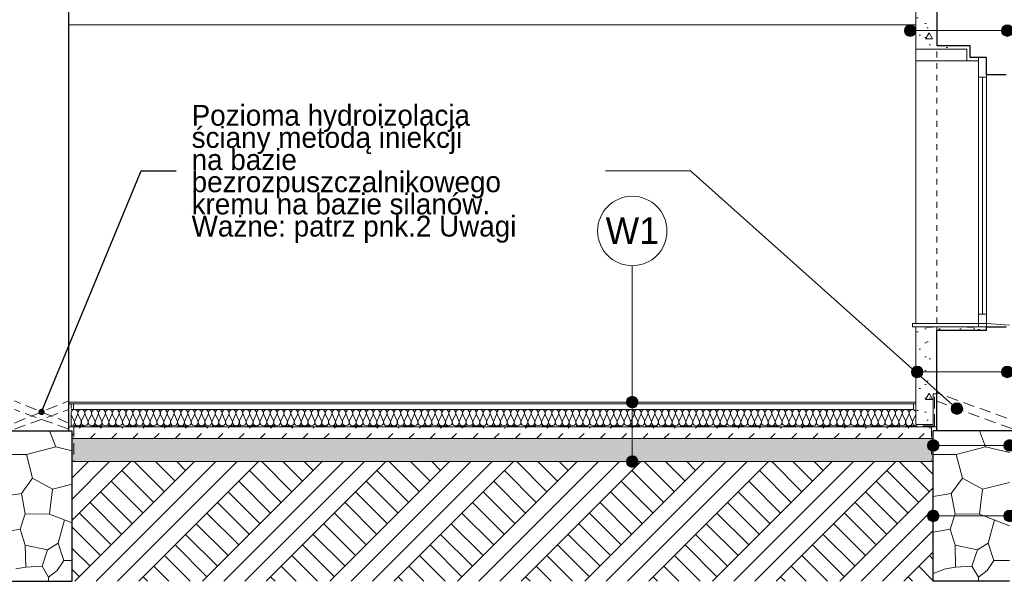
# Model space of a CAD drawing. Extents: x -396299 to -11759, y -15022 to 18278.
# Tile 94 of 205: x -186938 to -178419, y -5002 to -146. Entities that reach past the tile are written whole.
import ezdxf

# ---------------------------------------------------------------- set-up
doc = ezdxf.new("R2010")
doc.units = 0
doc.header["$MEASUREMENT"] = 0
doc.linetypes.add('Hidden Line', pattern=[100, 50, -50])
doc.linetypes.add('Krawędzie ukryte', pattern=[150, 100, -50])
doc.layers.add('Arch ocieplenie', color=7, linetype='Continuous')
doc.layers.add('Arch opisy', color=7, linetype='Continuous')
for name, color, linetype, lineweight in [('Arch ocieplenie_Nr_Pióra__21', 7, 'Continuous', 13), ('Arch opisy_Nr_Pióra__1', 7, 'Continuous', 25), ('Arch opisy_Nr_Pióra__21', 7, 'Continuous', 13), ('Arch stropy_Nr_Pióra__21', 7, 'Continuous', 13), ('Arch stropy_Nr_Pióra__6', 7, 'Continuous', 13), ('INWENT. OKNA_Nr_Pióra__21', 7, 'Continuous', 13), ('INWENT.ŚCIANY_Nr_Pióra__1', 7, 'Continuous', 25), ('INWENT.ŚCIANY_Nr_Pióra__21', 7, 'Continuous', 13)]:
    doc.layers.add(name, color=color, linetype=linetype, lineweight=lineweight)
for name, color, linetype, lineweight, true_color in [('Arch ocieplenie_Nr_Pióra__9', 7, 'Continuous', 13, 0x3dad99), ('Arch opisy_Nr_Pióra__3', 7, 'Continuous', 20, 0xff6600), ('Arch wyburzenia_Nr_Pióra__2', 7, 'Continuous', 13, 0x7f7f7f), ('arch wypelnienia_Nr_Pióra__2', 7, 'Continuous', 13, 0x7f7f7f), ('INWENT STROPY_Nr_Pióra__2', 7, 'Continuous', 13, 0x7f7f7f), ('INWENT.ŚCIANY_Nr_Pióra__2', 7, 'Continuous', 13, 0x7f7f7f)]:
    doc.layers.add(name, color=color, linetype=linetype, lineweight=lineweight, true_color=true_color)
doc.styles.add('GENERATED_STYLE_3', font='txt')
doc.dimstyles.new('GENERATED_STYLE__11', dxfattribs={"dimtxt": 0.18, "dimasz": 109.44, "dimexe": 0.18, "dimexo": 0.0625, "dimgap": 0.09, "dimtad": 0, "dimtih": 1, "dimtoh": 1, "dimdec": 4, "dimzin": 0, "dimdsep": 46, "dimcen": 0.09, "dimadec": 0, "dimazin": 0, "dimtfac": 1, "dimtdec": 4, "dimtmove": 0, "dimatfit": 3, "dimldrblk": 'ARROWHEAD_11', "dimfxl": 0, "dimtolj": 1, "dimtzin": 0, "dimarcsym": 0})
pattern_1 = [(0, (0, 0), (0, 623.5383), [60, -300]), (0, (180, 311.8), (0, 623.5383), [60, -300]), (60, (0, 0), (-540, 311.7692), [60, -300]), (60, (360, 0), (-540, 311.7692), [60, -300]), (120, (60, 0), (540, 311.7692), [60, -300]), (120, (420, 0), (540, 311.7692), [60, -300]), (0, (0, 60), (0, 120.000005), [0, -120, 0, -180.00001]), (45, (60, 60), (-84.85282, 84.85282), [0, -90, 0, -150.000006])]

# ---------------------------------------------------------------- blocks, each defined once
blk = doc.blocks.new('Ściana_44', base_point=(-178573.6, -2831.8))
at = {"layer": 'Arch ocieplenie_Nr_Pióra__21', "linetype": 'Continuous'}
h = blk.add_hatch(dxfattribs=at)
h.set_pattern_fill('Structural_Concrete', color=256, style=0, pattern_type=2)
h.set_pattern_definition(pattern_1)
h.paths.add_polyline_path([(-178573.6, -2801.8), (-179003.6, -2801.8), (-179003.6, -2831.8), (-178573.6, -2831.8)], flags=0)
for p, q in [((-178573.6, -2801.8), (-179003.6, -2801.8)), ((-179003.6, -2801.8), (-179003.6, -2831.8)), ((-178573.6, -2831.8), (-178573.6, -2801.8)), ((-179003.6, -2831.8), (-178573.6, -2831.8))]:
    blk.add_line(p, q, dxfattribs=at)
blk = doc.blocks.new('Ściana_45', base_point=(-179183.6, -2801.8))
at = {"layer": 'Arch ocieplenie_Nr_Pióra__21', "linetype": 'Continuous'}
h = blk.add_hatch(dxfattribs=at)
h.set_pattern_fill('Structural_Concrete', color=256, style=0, pattern_type=2)
h.set_pattern_definition(pattern_1)
h.paths.add_polyline_path([(-179183.6, -2801.8), (-179183.6, -3380.3), (-179003.6, -3380.3), (-179003.6, -2801.8)], flags=0)
for p, q in [((-179183.6, -2801.8), (-179183.6, -3380.3)), ((-179003.6, -2801.8), (-179183.6, -2801.8)), ((-179003.6, -3380.3), (-179003.6, -2801.8)), ((-179033.6, -3380.3), (-179003.6, -3380.3))]:
    blk.add_line(p, q, dxfattribs=at)
blk = doc.blocks.new('Ściana_46', base_point=(-179183.6, -3380.3))
at = {"layer": 'Arch ocieplenie_Nr_Pióra__21', "linetype": 'Continuous'}
h = blk.add_hatch(dxfattribs=at)
h.set_pattern_fill('Structural_Concrete', color=256, style=0, pattern_type=2)
h.set_pattern_definition(pattern_1)
h.paths.add_polyline_path([(-179183.6, -3380.3), (-179183.6, -3646.8), (-179033.6, -3646.8), (-179033.6, -3380.3)], flags=0)
for p, q in [((-179183.6, -3380.3), (-179183.6, -3646.8)), ((-179033.6, -3646.8), (-179033.6, -3380.3)), ((-179183.6, -3646.8), (-179033.6, -3646.8))]:
    blk.add_line(p, q, dxfattribs=at)
blk = doc.blocks.new('Ściana_50', base_point=(-179183.6, 343.2))
at = {"layer": 'Arch ocieplenie_Nr_Pióra__21', "linetype": 'Continuous'}
h = blk.add_hatch(dxfattribs=at)
h.set_pattern_fill('Structural_Concrete', color=256, style=0, pattern_type=2)
h.set_pattern_definition(pattern_1)
h.paths.add_polyline_path([(-179183.6, 303.2), (-179183.6, -401.8), (-179003.6, -371.8), (-179003.6, 303.2)], flags=0)
for p, q in [((-179183.6, 303.2), (-179183.6, -401.8)), ((-179003.6, -371.8), (-179003.6, 303.2))]:
    blk.add_line(p, q, dxfattribs=at)
blk = doc.blocks.new('Ściana_51', base_point=(-178643.6, -471.8))
at = {"layer": 'Arch ocieplenie_Nr_Pióra__21', "linetype": 'Continuous'}
h = blk.add_hatch(dxfattribs=at)
h.set_pattern_fill('Structural_Concrete', color=256, style=0, pattern_type=2)
h.set_pattern_definition(pattern_1)
h.paths.add_polyline_path([(-178643.6, -471.8), (-178713.6, -471.8), (-178743.6, -501.8), (-178643.6, -501.8)], flags=0)
for p, q in [((-178743.6, -501.8), (-178643.6, -501.8)), ((-178643.6, -471.8), (-178713.6, -471.8)), ((-178643.6, -501.8), (-178643.6, -471.8))]:
    blk.add_line(p, q, dxfattribs=at)
blk = doc.blocks.new('Ściana_52', base_point=(-178713.6, -471.8))
at = {"layer": 'Arch ocieplenie_Nr_Pióra__21', "linetype": 'Continuous'}
h = blk.add_hatch(dxfattribs=at)
h.set_pattern_fill('Structural_Concrete', color=256, style=0, pattern_type=2)
h.set_pattern_definition(pattern_1)
h.paths.add_polyline_path([(-178713.6, -471.8), (-178713.6, -371.8), (-178743.6, -401.8), (-178743.6, -501.8)], flags=0)
for p, q in [((-178743.6, -401.8), (-178743.6, -501.8)), ((-178713.6, -471.8), (-178713.6, -371.8))]:
    blk.add_line(p, q, dxfattribs=at)
blk = doc.blocks.new('Ściana_53', base_point=(-178713.6, -371.8))
at = {"layer": 'Arch ocieplenie_Nr_Pióra__21', "linetype": 'Continuous'}
h = blk.add_hatch(dxfattribs=at)
h.set_pattern_fill('Structural_Concrete', color=256, style=0, pattern_type=2)
h.set_pattern_definition(pattern_1)
h.paths.add_polyline_path([(-178713.6, -371.8), (-179003.6, -371.8), (-179183.6, -401.8), (-178743.6, -401.8)], flags=0)
for p, q in [((-179183.6, -401.8), (-178743.6, -401.8)), ((-178713.6, -371.8), (-179003.6, -371.8))]:
    blk.add_line(p, q, dxfattribs=at)
blk = doc.blocks.new('Izolacja cieplna 14_155', base_point=(-179183.6, -3656.8))
at = {"layer": 'Arch ocieplenie_Nr_Pióra__9', "linetype": 'Continuous'}
for p, q in [((-186466.4, -3615.1), (-186491.1, -3558.5)), ((-186436.7, -3558.5), (-186461.4, -3615.1)), ((-186406.9, -3615.1), (-186431.7, -3558.5)), ((-186377.2, -3558.5), (-186402, -3615.1)), ((-186347.5, -3615.1), (-186372.2, -3558.5)), ((-186317.8, -3558.5), (-186342.5, -3615.1)), ((-186288.1, -3615.1), (-186312.8, -3558.5)), ((-186258.4, -3558.5), (-186283.1, -3615.1)), ((-186228.6, -3615.1), (-186253.4, -3558.5)), ((-186198.9, -3558.5), (-186223.7, -3615.1)), ((-186169.2, -3615.1), (-186193.9, -3558.5)), ((-186139.5, -3558.5), (-186164.2, -3615.1)), ((-186109.8, -3615.1), (-186134.5, -3558.5)), ((-186080.1, -3558.5), (-186104.8, -3615.1)), ((-186050.4, -3615.1), (-186075.1, -3558.5)), ((-186020.6, -3558.5), (-186045.4, -3615.1)), ((-185990.9, -3615.1), (-186015.6, -3558.5)), ((-185961.2, -3558.5), (-185985.9, -3615.1)), ((-185931.5, -3615.1), (-185956.2, -3558.5)), ((-185901.8, -3558.5), (-185926.5, -3615.1)), ((-185872.1, -3615.1), (-185896.8, -3558.5)), ((-185842.3, -3558.5), (-185867.1, -3615.1)), ((-185812.6, -3615.1), (-185837.4, -3558.5)), ((-185782.9, -3558.5), (-185807.6, -3615.1)), ((-185753.2, -3615.1), (-185777.9, -3558.5)), ((-185723.5, -3558.5), (-185748.2, -3615.1)), ((-185693.8, -3615.1), (-185718.5, -3558.5)), ((-185664.1, -3558.5), (-185688.8, -3615.1)), ((-185634.3, -3615.1), (-185659.1, -3558.5)), ((-185604.6, -3558.5), (-185629.3, -3615.1)), ((-185574.9, -3615.1), (-185599.6, -3558.5)), ((-185545.2, -3558.5), (-185569.9, -3615.1)), ((-185515.5, -3615.1), (-185540.2, -3558.5)), ((-185485.8, -3558.5), (-185510.5, -3615.1)), ((-185456, -3615.1), (-185480.8, -3558.5)), ((-185426.3, -3558.5), (-185451.1, -3615.1)), ((-185396.6, -3615.1), (-185421.3, -3558.5)), ((-185366.9, -3558.5), (-185391.6, -3615.1)), ((-185337.2, -3615.1), (-185361.9, -3558.5)), ((-185307.5, -3558.5), (-185332.2, -3615.1)), ((-185277.8, -3615.1), (-185302.5, -3558.5)), ((-185248, -3558.5), (-185272.8, -3615.1)), ((-185218.3, -3615.1), (-185243, -3558.5)), ((-185188.6, -3558.5), (-185213.3, -3615.1)), ((-185158.9, -3615.1), (-185183.6, -3558.5)), ((-185129.2, -3558.5), (-185153.9, -3615.1)), ((-185099.5, -3615.1), (-185124.2, -3558.5)), ((-185069.7, -3558.5), (-185094.5, -3615.1)), ((-185040, -3615.1), (-185064.8, -3558.5)), ((-185010.3, -3558.5), (-185035, -3615.1)), ((-184980.6, -3615.1), (-185005.3, -3558.5)), ((-184950.9, -3558.5), (-184975.6, -3615.1)), ((-184921.2, -3615.1), (-184945.9, -3558.5)), ((-184891.5, -3558.5), (-184916.2, -3615.1)), ((-184861.7, -3615.1), (-184886.5, -3558.5)), ((-184832, -3558.5), (-184856.7, -3615.1)), ((-184802.3, -3615.1), (-184827, -3558.5)), ((-184772.6, -3558.5), (-184797.3, -3615.1)), ((-184742.9, -3615.1), (-184767.6, -3558.5)), ((-184713.2, -3558.5), (-184737.9, -3615.1)), ((-184683.4, -3615.1), (-184708.2, -3558.5)), ((-184653.7, -3558.5), (-184678.5, -3615.1)), ((-184624, -3615.1), (-184648.7, -3558.5)), ((-184594.3, -3558.5), (-184619, -3615.1)), ((-184564.6, -3615.1), (-184589.3, -3558.5)), ((-184534.9, -3558.5), (-184559.6, -3615.1)), ((-184505.2, -3615.1), (-184529.9, -3558.5)), ((-184475.4, -3558.5), (-184500.2, -3615.1)), ((-184445.7, -3615.1), (-184470.4, -3558.5)), ((-184416, -3558.5), (-184440.7, -3615.1)), ((-184386.3, -3615.1), (-184411, -3558.5)), ((-184356.6, -3558.5), (-184381.3, -3615.1)), ((-184326.9, -3615.1), (-184351.6, -3558.5)), ((-184297.1, -3558.5), (-184321.9, -3615.1)), ((-184267.4, -3615.1), (-184292.2, -3558.5)), ((-184237.7, -3558.5), (-184262.4, -3615.1)), ((-184208, -3615.1), (-184232.7, -3558.5)), ((-184178.3, -3558.5), (-184203, -3615.1)), ((-184148.6, -3615.1), (-184173.3, -3558.5)), ((-184118.9, -3558.5), (-184143.6, -3615.1)), ((-184089.1, -3615.1), (-184113.9, -3558.5)), ((-184059.4, -3558.5), (-184084.1, -3615.1)), ((-184029.7, -3615.1), (-184054.4, -3558.5)), ((-184000, -3558.5), (-184024.7, -3615.1)), ((-183970.3, -3615.1), (-183995, -3558.5)), ((-183940.6, -3558.5), (-183965.3, -3615.1)), ((-183910.8, -3615.1), (-183935.6, -3558.5)), ((-183881.1, -3558.5), (-183905.9, -3615.1)), ((-183851.4, -3615.1), (-183876.1, -3558.5)), ((-183821.7, -3558.5), (-183846.4, -3615.1)), ((-183792, -3615.1), (-183816.7, -3558.5)), ((-183762.3, -3558.5), (-183787, -3615.1)), ((-183732.6, -3615.1), (-183757.3, -3558.5)), ((-183702.8, -3558.5), (-183727.6, -3615.1)), ((-183673.1, -3615.1), (-183697.8, -3558.5)), ((-183643.4, -3558.5), (-183668.1, -3615.1)), ((-183613.7, -3615.1), (-183638.4, -3558.5)), ((-183584, -3558.5), (-183608.7, -3615.1)), ((-183554.3, -3615.1), (-183579, -3558.5)), ((-183524.5, -3558.5), (-183549.3, -3615.1)), ((-183494.8, -3615.1), (-183519.6, -3558.5)), ((-183465.1, -3558.5), (-183489.8, -3615.1)), ((-183435.4, -3615.1), (-183460.1, -3558.5)), ((-183405.7, -3558.5), (-183430.4, -3615.1)), ((-183376, -3615.1), (-183400.7, -3558.5)), ((-183346.3, -3558.5), (-183371, -3615.1)), ((-183316.5, -3615.1), (-183341.3, -3558.5)), ((-183286.8, -3558.5), (-183311.5, -3615.1)), ((-183257.1, -3615.1), (-183281.8, -3558.5)), ((-183227.4, -3558.5), (-183252.1, -3615.1)), ((-183197.7, -3615.1), (-183222.4, -3558.5)), ((-183168, -3558.5), (-183192.7, -3615.1)), ((-183138.2, -3615.1), (-183163, -3558.5)), ((-183108.5, -3558.5), (-183133.3, -3615.1)), ((-183078.8, -3615.1), (-183103.5, -3558.5)), ((-183049.1, -3558.5), (-183073.8, -3615.1)), ((-183019.4, -3615.1), (-183044.1, -3558.5)), ((-182989.7, -3558.5), (-183014.4, -3615.1)), ((-182960, -3615.1), (-182984.7, -3558.5)), ((-182930.2, -3558.5), (-182955, -3615.1)), ((-182900.5, -3615.1), (-182925.2, -3558.5)), ((-182870.8, -3558.5), (-182895.5, -3615.1)), ((-182841.1, -3615.1), (-182865.8, -3558.5)), ((-182811.4, -3558.5), (-182836.1, -3615.1)), ((-182781.7, -3615.1), (-182806.4, -3558.5)), ((-182751.9, -3558.5), (-182776.7, -3615.1)), ((-182722.2, -3615.1), (-182746.9, -3558.5)), ((-182692.5, -3558.5), (-182717.2, -3615.1)), ((-182662.8, -3615.1), (-182687.5, -3558.5)), ((-182633.1, -3558.5), (-182657.8, -3615.1)), ((-182603.4, -3615.1), (-182628.1, -3558.5)), ((-182573.7, -3558.5), (-182598.4, -3615.1)), ((-182543.9, -3615.1), (-182568.7, -3558.5)), ((-182514.2, -3558.5), (-182538.9, -3615.1)), ((-182484.5, -3615.1), (-182509.2, -3558.5)), ((-182454.8, -3558.5), (-182479.5, -3615.1)), ((-182425.1, -3615.1), (-182449.8, -3558.5)), ((-182395.4, -3558.5), (-182420.1, -3615.1)), ((-182365.6, -3615.1), (-182390.4, -3558.5)), ((-182335.9, -3558.5), (-182360.6, -3615.1)), ((-182306.2, -3615.1), (-182330.9, -3558.5)), ((-182276.5, -3558.5), (-182301.2, -3615.1)), ((-182246.8, -3615.1), (-182271.5, -3558.5)), ((-182217.1, -3558.5), (-182241.8, -3615.1)), ((-182187.3, -3615.1), (-182212.1, -3558.5)), ((-182157.6, -3558.5), (-182182.4, -3615.1)), ((-182127.9, -3615.1), (-182152.6, -3558.5)), ((-182098.2, -3558.5), (-182122.9, -3615.1)), ((-182068.5, -3615.1), (-182093.2, -3558.5)), ((-182038.8, -3558.5), (-182063.5, -3615.1)), ((-182009.1, -3615.1), (-182033.8, -3558.5)), ((-181979.3, -3558.5), (-182004.1, -3615.1)), ((-181949.6, -3615.1), (-181974.3, -3558.5)), ((-181919.9, -3558.5), (-181944.6, -3615.1)), ((-181890.2, -3615.1), (-181914.9, -3558.5)), ((-181860.5, -3558.5), (-181885.2, -3615.1)), ((-181830.8, -3615.1), (-181855.5, -3558.5)), ((-181801, -3558.5), (-181825.8, -3615.1)), ((-181771.3, -3615.1), (-181796.1, -3558.5)), ((-181741.6, -3558.5), (-181766.3, -3615.1)), ((-181711.9, -3615.1), (-181736.6, -3558.5)), ((-181682.2, -3558.5), (-181706.9, -3615.1)), ((-181652.5, -3615.1), (-181677.2, -3558.5)), ((-181622.8, -3558.5), (-181647.5, -3615.1)), ((-181593, -3615.1), (-181617.8, -3558.5)), ((-181563.3, -3558.5), (-181588, -3615.1)), ((-181533.6, -3615.1), (-181558.3, -3558.5)), ((-181503.9, -3558.5), (-181528.6, -3615.1)), ((-181474.2, -3615.1), (-181498.9, -3558.5)), ((-181444.5, -3558.5), (-181469.2, -3615.1)), ((-181414.7, -3615.1), (-181439.5, -3558.5)), ((-181385, -3558.5), (-181409.8, -3615.1)), ((-181355.3, -3615.1), (-181380, -3558.5)), ((-181325.6, -3558.5), (-181350.3, -3615.1)), ((-181295.9, -3615.1), (-181320.6, -3558.5)), ((-181266.2, -3558.5), (-181290.9, -3615.1)), ((-181236.5, -3615.1), (-181261.2, -3558.5)), ((-181206.7, -3558.5), (-181231.5, -3615.1)), ((-181177, -3615.1), (-181201.7, -3558.5)), ((-181147.3, -3558.5), (-181172, -3615.1)), ((-181117.6, -3615.1), (-181142.3, -3558.5)), ((-181087.9, -3558.5), (-181112.6, -3615.1)), ((-181058.2, -3615.1), (-181082.9, -3558.5)), ((-181028.4, -3558.5), (-181053.2, -3615.1)), ((-180998.7, -3615.1), (-181023.5, -3558.5)), ((-180969, -3558.5), (-180993.7, -3615.1)), ((-180939.3, -3615.1), (-180964, -3558.5)), ((-180909.6, -3558.5), (-180934.3, -3615.1)), ((-180879.9, -3615.1), (-180904.6, -3558.5)), ((-180850.2, -3558.5), (-180874.9, -3615.1)), ((-180820.4, -3615.1), (-180845.2, -3558.5)), ((-180790.7, -3558.5), (-180815.4, -3615.1)), ((-180761, -3615.1), (-180785.7, -3558.5)), ((-180731.3, -3558.5), (-180756, -3615.1)), ((-180701.6, -3615.1), (-180726.3, -3558.5)), ((-180671.9, -3558.5), (-180696.6, -3615.1)), ((-180642.1, -3615.1), (-180666.9, -3558.5)), ((-180612.4, -3558.5), (-180637.2, -3615.1)), ((-180582.7, -3615.1), (-180607.4, -3558.5)), ((-180553, -3558.5), (-180577.7, -3615.1)), ((-180523.3, -3615.1), (-180548, -3558.5)), ((-180493.6, -3558.5), (-180518.3, -3615.1)), ((-180463.9, -3615.1), (-180488.6, -3558.5)), ((-180434.1, -3558.5), (-180458.9, -3615.1)), ((-180404.4, -3615.1), (-180429.1, -3558.5)), ((-180374.7, -3558.5), (-180399.4, -3615.1)), ((-180345, -3615.1), (-180369.7, -3558.5)), ((-180315.3, -3558.5), (-180340, -3615.1)), ((-180285.6, -3615.1), (-180310.3, -3558.5)), ((-180255.8, -3558.5), (-180280.6, -3615.1)), ((-180226.1, -3615.1), (-180250.9, -3558.5)), ((-180196.4, -3558.5), (-180221.1, -3615.1)), ((-180166.7, -3615.1), (-180191.4, -3558.5)), ((-180137, -3558.5), (-180161.7, -3615.1)), ((-180107.3, -3615.1), (-180132, -3558.5)), ((-180077.6, -3558.5), (-180102.3, -3615.1)), ((-180047.8, -3615.1), (-180072.6, -3558.5)), ((-180018.1, -3558.5), (-180042.8, -3615.1)), ((-179988.4, -3615.1), (-180013.1, -3558.5)), ((-179958.7, -3558.5), (-179983.4, -3615.1)), ((-179929, -3615.1), (-179953.7, -3558.5)), ((-179899.3, -3558.5), (-179924, -3615.1)), ((-179869.5, -3615.1), (-179894.3, -3558.5)), ((-179839.8, -3558.5), (-179864.6, -3615.1)), ((-179810.1, -3615.1), (-179834.8, -3558.5)), ((-179780.4, -3558.5), (-179805.1, -3615.1)), ((-179750.7, -3615.1), (-179775.4, -3558.5)), ((-179721, -3558.5), (-179745.7, -3615.1)), ((-179691.3, -3615.1), (-179716, -3558.5)), ((-179661.5, -3558.5), (-179686.3, -3615.1)), ((-179631.8, -3615.1), (-179656.5, -3558.5)), ((-179602.1, -3558.5), (-179626.8, -3615.1)), ((-179572.4, -3615.1), (-179597.1, -3558.5)), ((-179542.7, -3558.5), (-179567.4, -3615.1)), ((-179513, -3615.1), (-179537.7, -3558.5)), ((-179483.2, -3558.5), (-179508, -3615.1)), ((-179453.5, -3615.1), (-179478.3, -3558.5)), ((-179423.8, -3558.5), (-179448.5, -3615.1)), ((-179394.1, -3615.1), (-179418.8, -3558.5)), ((-179364.4, -3558.5), (-179389.1, -3615.1)), ((-179334.7, -3615.1), (-179359.4, -3558.5)), ((-179305, -3558.5), (-179329.7, -3615.1)), ((-179275.2, -3615.1), (-179300, -3558.5)), ((-179245.5, -3558.5), (-179270.2, -3615.1)), ((-179215.8, -3615.1), (-179240.5, -3558.5)), ((-179186.1, -3558.5), (-179210.8, -3615.1))]:
    blk.add_line(p, q, dxfattribs=at)
for centre, start_param, end_param in [((-186463.9, -3546.6), 1.158003, 5.125183), ((-186404.4, -3546.6), 1.158003, 5.125183), ((-186345, -3546.6), 1.158003, 5.125183), ((-186285.6, -3546.6), 1.158003, 5.125183), ((-186226.2, -3546.6), 1.158003, 5.125183), ((-186166.7, -3546.6), 1.158003, 5.125183), ((-186107.3, -3546.6), 1.158003, 5.125183), ((-186047.9, -3546.6), 1.158003, 5.125183), ((-185988.4, -3546.6), 1.158003, 5.125183), ((-185929, -3546.6), 1.158003, 5.125183), ((-185869.6, -3546.6), 1.158003, 5.125183), ((-185810.1, -3546.6), 1.158003, 5.125183), ((-185750.7, -3546.6), 1.158003, 5.125183), ((-185691.3, -3546.6), 1.158003, 5.125183), ((-185631.8, -3546.6), 1.158003, 5.125183), ((-185572.4, -3546.6), 1.158003, 5.125183), ((-185513, -3546.6), 1.158003, 5.125183), ((-185453.6, -3546.6), 1.158003, 5.125183), ((-185394.1, -3546.6), 1.158003, 5.125183), ((-185334.7, -3546.6), 1.158003, 5.125183), ((-185275.3, -3546.6), 1.158003, 5.125183), ((-185215.8, -3546.6), 1.158003, 5.125183), ((-185156.4, -3546.6), 1.158003, 5.125183), ((-185097, -3546.6), 1.158003, 5.125183), ((-185037.5, -3546.6), 1.158003, 5.125183), ((-184978.1, -3546.6), 1.158003, 5.125183), ((-184918.7, -3546.6), 1.158003, 5.125183), ((-184859.2, -3546.6), 1.158003, 5.125183), ((-184799.8, -3546.6), 1.158003, 5.125183), ((-184740.4, -3546.6), 1.158003, 5.125183), ((-184681, -3546.6), 1.158003, 5.125183), ((-184621.5, -3546.6), 1.158003, 5.125183), ((-184562.1, -3546.6), 1.158003, 5.125183), ((-184502.7, -3546.6), 1.158003, 5.125183), ((-184443.2, -3546.6), 1.158003, 5.125183), ((-184383.8, -3546.6), 1.158003, 5.125183), ((-184324.4, -3546.6), 1.158003, 5.125183), ((-184264.9, -3546.6), 1.158003, 5.125183), ((-184205.5, -3546.6), 1.158003, 5.125183), ((-184146.1, -3546.6), 1.158003, 5.125183), ((-184086.6, -3546.6), 1.158003, 5.125183), ((-184027.2, -3546.6), 1.158003, 5.125183), ((-183967.8, -3546.6), 1.158003, 5.125183), ((-183908.3, -3546.6), 1.158003, 5.125183), ((-183848.9, -3546.6), 1.158003, 5.125183), ((-183789.5, -3546.6), 1.158003, 5.125183), ((-183730.1, -3546.6), 1.158003, 5.125183), ((-183670.6, -3546.6), 1.158003, 5.125183), ((-183611.2, -3546.6), 1.158003, 5.125183), ((-183551.8, -3546.6), 1.158003, 5.125183), ((-183492.3, -3546.6), 1.158003, 5.125183), ((-183432.9, -3546.6), 1.158003, 5.125183), ((-183373.5, -3546.6), 1.158003, 5.125183), ((-183314, -3546.6), 1.158003, 5.125183), ((-183254.6, -3546.6), 1.158003, 5.125183), ((-183195.2, -3546.6), 1.158003, 5.125183), ((-183135.7, -3546.6), 1.158003, 5.125183), ((-183076.3, -3546.6), 1.158003, 5.125183), ((-183016.9, -3546.6), 1.158003, 5.125183), ((-182957.5, -3546.6), 1.158003, 5.125183), ((-182898, -3546.6), 1.158003, 5.125183), ((-182838.6, -3546.6), 1.158003, 5.125183), ((-182779.2, -3546.6), 1.158003, 5.125183), ((-182719.7, -3546.6), 1.158003, 5.125183), ((-182660.3, -3546.6), 1.158003, 5.125183), ((-182600.9, -3546.6), 1.158003, 5.125183), ((-182541.4, -3546.6), 1.158003, 5.125183), ((-182482, -3546.6), 1.158003, 5.125183), ((-182422.6, -3546.6), 1.158003, 5.125183), ((-182363.1, -3546.6), 1.158003, 5.125183), ((-182303.7, -3546.6), 1.158003, 5.125183), ((-182244.3, -3546.6), 1.158003, 5.125183), ((-182184.9, -3546.6), 1.158003, 5.125183), ((-182125.4, -3546.6), 1.158003, 5.125183), ((-182066, -3546.6), 1.158003, 5.125183), ((-182006.6, -3546.6), 1.158003, 5.125183), ((-181947.1, -3546.6), 1.158003, 5.125183), ((-181887.7, -3546.6), 1.158003, 5.125183), ((-181828.3, -3546.6), 1.158003, 5.125183), ((-181768.8, -3546.6), 1.158003, 5.125183), ((-181709.4, -3546.6), 1.158003, 5.125183), ((-181650, -3546.6), 1.158003, 5.125183), ((-181590.5, -3546.6), 1.158003, 5.125183), ((-181531.1, -3546.6), 1.158003, 5.125183), ((-181471.7, -3546.6), 1.158003, 5.125183), ((-181412.3, -3546.6), 1.158003, 5.125183), ((-181352.8, -3546.6), 1.158003, 5.125183), ((-181293.4, -3546.6), 1.158003, 5.125183), ((-181234, -3546.6), 1.158003, 5.125183), ((-181174.5, -3546.6), 1.158003, 5.125183), ((-181115.1, -3546.6), 1.158003, 5.125183), ((-181055.7, -3546.6), 1.158003, 5.125183), ((-180996.2, -3546.6), 1.158003, 5.125183), ((-180936.8, -3546.6), 1.158003, 5.125183), ((-180877.4, -3546.6), 1.158003, 5.125183), ((-180817.9, -3546.6), 1.158003, 5.125183), ((-180758.5, -3546.6), 1.158003, 5.125183), ((-180699.1, -3546.6), 1.158003, 5.125183), ((-180639.6, -3546.6), 1.158003, 5.125183), ((-180580.2, -3546.6), 1.158003, 5.125183), ((-180520.8, -3546.6), 1.158003, 5.125183), ((-180461.4, -3546.6), 1.158003, 5.125183), ((-180401.9, -3546.6), 1.158003, 5.125183), ((-180342.5, -3546.6), 1.158003, 5.125183), ((-180283.1, -3546.6), 1.158003, 5.125183), ((-180223.6, -3546.6), 1.158003, 5.125183), ((-180164.2, -3546.6), 1.158003, 5.125183), ((-180104.8, -3546.6), 1.158003, 5.125183), ((-180045.3, -3546.6), 1.158003, 5.125183), ((-179985.9, -3546.6), 1.158003, 5.125183), ((-179926.5, -3546.6), 1.158003, 5.125183), ((-179867, -3546.6), 1.158003, 5.125183), ((-179807.6, -3546.6), 1.158003, 5.125183), ((-179748.2, -3546.6), 1.158003, 5.125183), ((-179688.8, -3546.6), 1.158003, 5.125183), ((-179629.3, -3546.6), 1.158003, 5.125183), ((-179569.9, -3546.6), 1.158003, 5.125183), ((-179510.5, -3546.6), 1.158003, 5.125183), ((-179451, -3546.6), 1.158003, 5.125183), ((-179391.6, -3546.6), 1.158003, 5.125183), ((-179332.2, -3546.6), 1.158003, 5.125183), ((-179272.7, -3546.6), 1.158003, 5.125183), ((-179213.3, -3546.6), 1.158003, 5.125183), ((-186493.6, -3627), 0, 1.983589), ((-186434.2, -3627), 4.299595, 8.266774), ((-186374.7, -3627), 4.299595, 8.266774), ((-186315.3, -3627), 4.299595, 8.266774), ((-186255.9, -3627), 4.299595, 8.266774), ((-186196.4, -3627), 4.299595, 8.266774), ((-186137, -3627), 4.299595, 8.266774), ((-186077.6, -3627), 4.299595, 8.266774), ((-186018.1, -3627), 4.299595, 8.266774), ((-185958.7, -3627), 4.299595, 8.266774), ((-185899.3, -3627), 4.299595, 8.266774), ((-185839.9, -3627), 4.299595, 8.266774), ((-185780.4, -3627), 4.299595, 8.266774), ((-185721, -3627), 4.299595, 8.266774), ((-185661.6, -3627), 4.299595, 8.266774), ((-185602.1, -3627), 4.299595, 8.266774), ((-185542.7, -3627), 4.299595, 8.266774), ((-185483.3, -3627), 4.299595, 8.266774), ((-185423.8, -3627), 4.299595, 8.266774), ((-185364.4, -3627), 4.299595, 8.266774), ((-185305, -3627), 4.299595, 8.266774), ((-185245.5, -3627), 4.299595, 8.266774), ((-185186.1, -3627), 4.299595, 8.266774), ((-185126.7, -3627), 4.299595, 8.266774), ((-185067.3, -3627), 4.299595, 8.266774), ((-185007.8, -3627), 4.299595, 8.266774), ((-184948.4, -3627), 4.299595, 8.266774), ((-184889, -3627), 4.299595, 8.266774), ((-184829.5, -3627), 4.299595, 8.266774), ((-184770.1, -3627), 4.299595, 8.266774), ((-184710.7, -3627), 4.299595, 8.266774), ((-184651.2, -3627), 4.299595, 8.266774), ((-184591.8, -3627), 4.299595, 8.266774), ((-184532.4, -3627), 4.299595, 8.266774), ((-184472.9, -3627), 4.299595, 8.266774), ((-184413.5, -3627), 4.299595, 8.266774), ((-184354.1, -3627), 4.299595, 8.266774), ((-184294.6, -3627), 4.299595, 8.266774), ((-184235.2, -3627), 4.299595, 8.266774), ((-184175.8, -3627), 4.299595, 8.266774), ((-184116.4, -3627), 4.299595, 8.266774), ((-184056.9, -3627), 4.299595, 8.266774), ((-183997.5, -3627), 4.299595, 8.266774), ((-183938.1, -3627), 4.299595, 8.266774), ((-183878.6, -3627), 4.299595, 8.266774), ((-183819.2, -3627), 4.299595, 8.266774), ((-183759.8, -3627), 4.299595, 8.266774), ((-183700.3, -3627), 4.299595, 8.266774), ((-183640.9, -3627), 4.299595, 8.266774), ((-183581.5, -3627), 4.299595, 8.266774), ((-183522, -3627), 4.299595, 8.266774), ((-183462.6, -3627), 4.299595, 8.266774), ((-183403.2, -3627), 4.299595, 8.266774), ((-183343.8, -3627), 4.299595, 8.266774), ((-183284.3, -3627), 4.299595, 8.266774), ((-183224.9, -3627), 4.299595, 8.266774), ((-183165.5, -3627), 4.299595, 8.266774), ((-183106, -3627), 4.299595, 8.266774), ((-183046.6, -3627), 4.299595, 8.266774), ((-182987.2, -3627), 4.299595, 8.266774), ((-182927.7, -3627), 4.299595, 8.266774), ((-182868.3, -3627), 4.299595, 8.266774), ((-182808.9, -3627), 4.299595, 8.266774), ((-182749.4, -3627), 4.299595, 8.266774), ((-182690, -3627), 4.299595, 8.266774), ((-182630.6, -3627), 4.299595, 8.266774), ((-182571.2, -3627), 4.299595, 8.266774), ((-182511.7, -3627), 4.299595, 8.266774), ((-182452.3, -3627), 4.299595, 8.266774), ((-182392.9, -3627), 4.299595, 8.266774), ((-182333.4, -3627), 4.299595, 8.266774), ((-182274, -3627), 4.299595, 8.266774), ((-182214.6, -3627), 4.299595, 8.266774), ((-182155.1, -3627), 4.299595, 8.266774), ((-182095.7, -3627), 4.299595, 8.266774), ((-182036.3, -3627), 4.299595, 8.266774), ((-181976.8, -3627), 4.299595, 8.266774), ((-181917.4, -3627), 4.299595, 8.266774), ((-181858, -3627), 4.299595, 8.266774), ((-181798.6, -3627), 4.299595, 8.266774), ((-181739.1, -3627), 4.299595, 8.266774), ((-181679.7, -3627), 4.299595, 8.266774), ((-181620.3, -3627), 4.299595, 8.266774), ((-181560.8, -3627), 4.299595, 8.266774), ((-181501.4, -3627), 4.299595, 8.266774), ((-181442, -3627), 4.299595, 8.266774), ((-181382.5, -3627), 4.299595, 8.266774), ((-181323.1, -3627), 4.299595, 8.266774), ((-181263.7, -3627), 4.299595, 8.266774), ((-181204.2, -3627), 4.299595, 8.266774), ((-181144.8, -3627), 4.299595, 8.266774), ((-181085.4, -3627), 4.299595, 8.266774), ((-181025.9, -3627), 4.299595, 8.266774), ((-180966.5, -3627), 4.299595, 8.266774), ((-180907.1, -3627), 4.299595, 8.266774), ((-180847.7, -3627), 4.299595, 8.266774), ((-180788.2, -3627), 4.299595, 8.266774), ((-180728.8, -3627), 4.299595, 8.266774), ((-180669.4, -3627), 4.299595, 8.266774), ((-180609.9, -3627), 4.299595, 8.266774), ((-180550.5, -3627), 4.299595, 8.266774), ((-180491.1, -3627), 4.299595, 8.266774), ((-180431.6, -3627), 4.299595, 8.266774), ((-180372.2, -3627), 4.299595, 8.266774), ((-180312.8, -3627), 4.299595, 8.266774), ((-180253.3, -3627), 4.299595, 8.266774), ((-180193.9, -3627), 4.299595, 8.266774), ((-180134.5, -3627), 4.299595, 8.266774), ((-180075.1, -3627), 4.299595, 8.266774), ((-180015.6, -3627), 4.299595, 8.266774), ((-179956.2, -3627), 4.299595, 8.266774), ((-179896.8, -3627), 4.299595, 8.266774), ((-179837.3, -3627), 4.299595, 8.266774), ((-179777.9, -3627), 4.299595, 8.266774), ((-179718.5, -3627), 4.299595, 8.266774), ((-179659, -3627), 4.299595, 8.266774), ((-179599.6, -3627), 4.299595, 8.266774), ((-179540.2, -3627), 4.299595, 8.266774), ((-179480.7, -3627), 4.299595, 8.266774), ((-179421.3, -3627), 4.299595, 8.266774), ((-179361.9, -3627), 4.299595, 8.266774), ((-179302.5, -3627), 4.299595, 8.266774), ((-179243, -3627), 4.299595, 8.266774), ((-179183.6, -3627), 4.299596, 6.283185)]:
    blk.add_ellipse(centre, major_axis=(0, -29.8), ratio=0.998002, start_param=start_param, end_param=end_param, dxfattribs=at)
blk = doc.blocks.new('Linia_53', base_point=(-179173.6, -3191.8))
at = {"layer": 'Arch opisy_Nr_Pióra__21', "linetype": 'Continuous'}
for points in [[(-179123.6, -3191.8), (-179127.4, -3172.7), (-179138.2, -3156.5), (-179154.5, -3145.6), (-179173.6, -3141.8), (-179192.7, -3145.6), (-179208.9, -3156.5), (-179219.8, -3172.7), (-179223.6, -3191.8), (-179219.8, -3211), (-179208.9, -3227.2), (-179192.7, -3238), (-179173.6, -3241.8), (-179154.5, -3238), (-179138.2, -3227.2), (-179127.4, -3211)], [(-178343.6, -3191.8), (-178347.4, -3172.7), (-178358.2, -3156.5), (-178374.5, -3145.6), (-178393.6, -3141.8), (-178412.7, -3145.6), (-178428.9, -3156.5), (-178439.8, -3172.7), (-178443.6, -3191.8), (-178439.8, -3211), (-178428.9, -3227.2), (-178412.7, -3238), (-178393.6, -3241.8), (-178374.5, -3238), (-178358.2, -3227.2), (-178347.4, -3211)]]:
    blk.add_hatch(color=256, dxfattribs=at).paths.add_polyline_path(points, flags=0)
blk.add_line((-179123.6, -3191.8), (-178443.6, -3191.8), dxfattribs=at)
for centre in [(-179173.6, -3191.8), (-178393.6, -3191.8)]:
    blk.add_circle(centre, 50, dxfattribs=at)
blk = doc.blocks.new('Linia_55', base_point=(-179233.6, -240.4))
at = {"layer": 'Arch opisy_Nr_Pióra__21', "linetype": 'Continuous'}
for points in [[(-179183.6, -240.4), (-179187.4, -221.2), (-179198.2, -205), (-179214.5, -194.2), (-179233.6, -190.4), (-179252.7, -194.2), (-179268.9, -205), (-179279.8, -221.2), (-179283.6, -240.4), (-179279.8, -259.5), (-179268.9, -275.7), (-179252.7, -286.6), (-179233.6, -290.4), (-179214.5, -286.6), (-179198.2, -275.7), (-179187.4, -259.5)], [(-178343.6, -240.4), (-178347.4, -221.2), (-178358.2, -205), (-178374.5, -194.2), (-178393.6, -190.4), (-178412.7, -194.2), (-178428.9, -205), (-178439.8, -221.2), (-178443.6, -240.4), (-178439.8, -259.5), (-178428.9, -275.7), (-178412.7, -286.6), (-178393.6, -290.4), (-178374.5, -286.6), (-178358.2, -275.7), (-178347.4, -259.5)]]:
    blk.add_hatch(color=256, dxfattribs=at).paths.add_polyline_path(points, flags=0)
blk.add_line((-179183.6, -240.4), (-178443.6, -240.4), dxfattribs=at)
for centre in [(-179233.6, -240.4), (-178393.6, -240.4)]:
    blk.add_circle(centre, 50, dxfattribs=at)
blk = doc.blocks.new('Linia_75', base_point=(-181637.9, -3966.8))
at = {"layer": 'Arch opisy_Nr_Pióra__21', "linetype": 'Continuous'}
for points in [[(-181587.9, -3451.8), (-181591.7, -3432.7), (-181602.6, -3416.5), (-181618.8, -3405.6), (-181637.9, -3401.8), (-181657.1, -3405.6), (-181673.3, -3416.5), (-181684.1, -3432.7), (-181687.9, -3451.8), (-181684.1, -3471), (-181673.3, -3487.2), (-181657.1, -3498), (-181637.9, -3501.8), (-181618.8, -3498), (-181602.6, -3487.2), (-181591.7, -3471)], [(-181587.9, -3966.8), (-181591.7, -3947.7), (-181602.6, -3931.5), (-181618.8, -3920.6), (-181637.9, -3916.8), (-181657.1, -3920.6), (-181673.3, -3931.5), (-181684.1, -3947.7), (-181687.9, -3966.8), (-181684.1, -3986), (-181673.3, -4002.2), (-181657.1, -4013), (-181637.9, -4016.8), (-181618.8, -4013), (-181602.6, -4002.2), (-181591.7, -3986)]]:
    blk.add_hatch(color=256, dxfattribs=at).paths.add_polyline_path(points, flags=0)
blk.add_line((-181637.9, -3916.8), (-181637.9, -3501.8), dxfattribs=at)
for centre in [(-181637.9, -3451.8), (-181637.9, -3966.8)]:
    blk.add_circle(centre, 50, dxfattribs=at)
blk = doc.blocks.new('Linia_76', base_point=(-181637.9, -3451.8))
at = {"layer": 'Arch opisy_Nr_Pióra__21', "linetype": 'Continuous'}
blk.add_line((-181637.9, -3451.8), (-181637.9, -2272.8), dxfattribs=at)
blk.add_circle((-181637.9, -1972.8), 300, dxfattribs=at)
blk = doc.blocks.new('Linia_91', base_point=(-179033.6, -4437.2))
at = {"layer": 'Arch opisy_Nr_Pióra__21', "linetype": 'Continuous'}
for points in [[(-178983.6, -4437.2), (-178987.4, -4418), (-178998.2, -4401.8), (-179014.5, -4391), (-179033.6, -4387.2), (-179052.7, -4391), (-179068.9, -4401.8), (-179079.8, -4418), (-179083.6, -4437.2), (-179079.8, -4456.3), (-179068.9, -4472.5), (-179052.7, -4483.4), (-179033.6, -4487.2), (-179014.5, -4483.4), (-178998.2, -4472.5), (-178987.4, -4456.3)], [(-178323.6, -4437.2), (-178327.4, -4418), (-178338.2, -4401.8), (-178354.5, -4391), (-178373.6, -4387.2), (-178392.7, -4391), (-178408.9, -4401.8), (-178419.8, -4418), (-178423.6, -4437.2), (-178419.8, -4456.3), (-178408.9, -4472.5), (-178392.7, -4483.4), (-178373.6, -4487.2), (-178354.5, -4483.4), (-178338.2, -4472.5), (-178327.4, -4456.3)]]:
    blk.add_hatch(color=256, dxfattribs=at).paths.add_polyline_path(points, flags=0)
blk.add_line((-178983.6, -4437.2), (-178423.6, -4437.2), dxfattribs=at)
for centre in [(-179033.6, -4437.2), (-178373.6, -4437.2)]:
    blk.add_circle(centre, 50, dxfattribs=at)
blk = doc.blocks.new('Linia_114', base_point=(-179033.6, -3827.1))
at = {"layer": 'Arch opisy_Nr_Pióra__21', "linetype": 'Continuous'}
for points in [[(-178983.6, -3827.1), (-178987.4, -3808), (-178998.2, -3791.8), (-179014.5, -3780.9), (-179033.6, -3777.1), (-179052.7, -3780.9), (-179068.9, -3791.8), (-179079.8, -3808), (-179083.6, -3827.1), (-179079.8, -3846.3), (-179068.9, -3862.5), (-179052.7, -3873.3), (-179033.6, -3877.1), (-179014.5, -3873.3), (-178998.2, -3862.5), (-178987.4, -3846.3)], [(-178323.6, -3827.1), (-178327.4, -3808), (-178338.2, -3791.8), (-178354.5, -3780.9), (-178373.6, -3777.1), (-178392.7, -3780.9), (-178408.9, -3791.8), (-178419.8, -3808), (-178423.6, -3827.1), (-178419.8, -3846.3), (-178408.9, -3862.5), (-178392.7, -3873.3), (-178373.6, -3877.1), (-178354.5, -3873.3), (-178338.2, -3862.5), (-178327.4, -3846.3)]]:
    blk.add_hatch(color=256, dxfattribs=at).paths.add_polyline_path(points, flags=0)
blk.add_line((-178983.6, -3827.1), (-178423.6, -3827.1), dxfattribs=at)
for centre in [(-179033.6, -3827.1), (-178373.6, -3827.1)]:
    blk.add_circle(centre, 50, dxfattribs=at)
blk = doc.blocks.new('ARROWHEAD_11')
at = {"color": 0, "linetype": 'Continuous', "lineweight": 0}
blk.add_line((0, 0), (-1, 0), dxfattribs=at)
at = {"color": 0, "linetype": 'Continuous', "lineweight": 0, "const_width": 0.25, "flags": 128}
blk.add_lwpolyline([(-0.125, 0, 1), (0.125, 0, 1)], format="xyb", close=True, dxfattribs=at)
blk = doc.blocks.new('Linia_200', base_point=(-178828.9, -3508.8))
at = {"layer": 'Arch opisy_Nr_Pióra__3', "linetype": 'Continuous'}
blk.add_hatch(color=256, dxfattribs=at).paths.add_polyline_path([(-178778.9, -3508.8), (-178782.7, -3489.7), (-178793.6, -3473.5), (-178809.8, -3462.6), (-178828.9, -3458.8), (-178848.1, -3462.6), (-178864.3, -3473.5), (-178875.1, -3489.7), (-178878.9, -3508.8), (-178875.1, -3527.9), (-178864.3, -3544.2), (-178848.1, -3555), (-178828.9, -3558.8), (-178809.8, -3555), (-178793.6, -3544.2), (-178782.7, -3527.9)], flags=0)
blk.add_line((-178866.3, -3475.5), (-181135.4, -1453.2), dxfattribs=at)
blk.add_circle((-178828.9, -3508.8), 50, dxfattribs=at)

msp = doc.modelspace()

# ---------------------------------------------------------------- hatches: boundary and pattern name
at = {"layer": 'Arch wyburzenia_Nr_Pióra__2', "linetype": 'Continuous'}
h = msp.add_hatch(dxfattribs=at)
h.set_pattern_fill('Dashed', color=256, style=0, pattern_type=2)
h.set_pattern_definition([(45, (0, 0), (-183.84776, 183.84776), [195, -65]), (45, (1e-14, 183.85), (-183.84776, 183.84776), [195, -65])])
h.paths.add_polyline_path([(-179003.6, -3666.8), (-179003.6, -3701.8), (-179033.6, -3701.8), (-179033.6, -3766.8), (-186483.6, -3766.8), (-186483.6, -3701.8), (-186513.6, -3701.8), (-186513.6, -3666.8), (-179033.6, -3666.8)], flags=0)
at = {"layer": 'arch wypelnienia_Nr_Pióra__2', "linetype": 'Continuous'}
h = msp.add_hatch(dxfattribs=at)
h.set_pattern_fill('Cut_Stone', color=256, style=0, pattern_type=2)
h.set_pattern_definition([(45, (0, 200), (-63.63961, 63.63961), [0, -60, 0, -90]), (110, (200, 200), (84.572336, 30.781813), [0, -44, 0, -76])])
h.paths.add_polyline_path([(-186483.6, -3766.8), (-186483.6, -3966.8), (-179033.6, -3966.8), (-179033.6, -3766.8)], flags=0)
h = msp.add_hatch(dxfattribs=at)
h.set_pattern_fill('Earth', color=256, style=0, pattern_type=2)
h.set_pattern_definition([(45, (0, 0), (-275.7716, 275.7716), []), (45, (-91.9, 91.9), (-551.5433, 551.5433), []), (45, (-183.85, 183.85), (-551.5433, 551.5433), []), (135, (-275.77, 275.77), (91.92388, 91.92388), [390, -390])])
h.paths.add_polyline_path([(-179033.6, -5001.8), (-186483.6, -5001.8), (-186483.6, -3966.8), (-179033.6, -3966.8)], flags=0)

# ---------------------------------------------------------------- linework, layer by layer
at = {"layer": 'Arch ocieplenie_Nr_Pióra__21', "linetype": 'Continuous'}
for p, q in [((-179183.6, -401.8), (-179183.6, -2771.8)), ((-179183.6, -501.8), (-178743.6, -501.8))]:
    msp.add_line(p, q, dxfattribs=at)
at = {"layer": 'Arch opisy_Nr_Pióra__3', "linetype": 'Continuous'}
msp.add_line((-181135.4, -1453.2), (-181868.5, -1453.2), dxfattribs=at)
at = {"layer": 'Arch stropy_Nr_Pióra__21', "linetype": 'Krawędzie ukryte'}
for p, q in [((-179023.6, -3656.8), (-179023.6, -3380.3)), ((-178397.4, -3591.8), (-179003.6, -3371.2)), ((-186983.6, -3633.2), (-186513.6, -3442.2)), ((-186513.6, -3633.2), (-186983.6, -3442.2)), ((-186493.6, -3656.8), (-186493.6, -3466.8)), ((-178353.6, -3681.8), (-179003.6, -3445.2)), ((-186983.6, -3687.3), (-186513.6, -3516.2)), ((-186513.6, -3687.3), (-186983.6, -3516.2)), ((-179023.6, -3656.8), (-186493.6, -3656.8)), ((-186468.6, -3656.8), (-186468.6, -3966.8)), ((-179048.6, -3656.8), (-179048.6, -3966.8))]:
    msp.add_line(p, q, dxfattribs=at)
at = {"layer": 'Arch stropy_Nr_Pióra__6', "linetype": 'Continuous'}
for p, q in [((-179183.6, -3451.8), (-186513.6, -3451.8)), ((-179183.6, -3466.8), (-186513.6, -3466.8)), ((-186473.6, -3516.8), (-186473.6, -3466.8)), ((-179203.6, -3516.8), (-179203.6, -3466.8)), ((-179203.6, -3516.8), (-186493.6, -3516.8)), ((-179003.6, -3666.8), (-186513.6, -3666.8)), ((-179033.6, -3766.8), (-186483.6, -3766.8)), ((-179033.6, -3966.8), (-186483.6, -3966.8))]:
    msp.add_line(p, q, dxfattribs=at)
at = {"layer": 'INWENT STROPY_Nr_Pióra__2', "linetype": 'Continuous'}
msp.add_line((-186513.6, -191.8), (-179183.6, -191.8), dxfattribs=at)
at = {"layer": 'INWENT. OKNA_Nr_Pióra__21', "linetype": 'Continuous'}
for p, q in [((-178643.6, -2801.8), (-178643.6, -471.8)), ((-178643.6, -471.8), (-178573.6, -471.8)), ((-178573.6, -471.8), (-178573.6, -2801.8)), ((-178643.6, -641.8), (-178573.6, -641.8)), ((-178608.6, -641.8), (-178608.6, -2691.8)), ((-178643.6, -2691.8), (-178573.6, -2691.8)), ((-178573.6, -2771.8), (-179213.6, -2771.8)), ((-179213.6, -2771.8), (-179213.6, -2801.8)), ((-179213.6, -2801.8), (-179183.6, -2801.8)), ((-178573.6, -2771.8), (-178373.6, -2786.8)), ((-178573.6, -2771.8), (-178573.6, -2801.8))]:
    msp.add_line(p, q, dxfattribs=at)
at = {"layer": 'INWENT.ŚCIANY_Nr_Pióra__1', "linetype": 'Continuous'}
for p, q in [((-179003.6, 343.2), (-179003.6, -371.8)), ((-186513.6, -3701.8), (-186513.6, 233.2)), ((-178713.6, -371.8), (-179003.6, -371.8)), ((-178713.6, -471.8), (-178713.6, -371.8)), ((-178573.6, -471.8), (-178713.6, -471.8)), ((-178573.6, -621.8), (-178573.6, -471.8)), ((-178403.6, -621.8), (-178573.6, -621.8)), ((-178573.6, -2801.8), (-178403.6, -2801.8)), ((-178573.6, -2831.8), (-178573.6, -2801.8)), ((-179003.6, -2831.8), (-178573.6, -2831.8)), ((-179003.6, -3701.8), (-179003.6, -2831.8)), ((-187013.6, -3701.8), (-186483.6, -3701.8)), ((-186483.6, -5001.8), (-186483.6, -3701.8)), ((-178353.6, -3701.8), (-179033.6, -3701.8)), ((-179033.6, -5001.8), (-179033.6, -3701.8)), ((-187013.6, -5001.8), (-186483.6, -5001.8)), ((-178373.6, -5001.8), (-179033.6, -5001.8))]:
    msp.add_line(p, q, dxfattribs=at)
at = {"layer": 'INWENT.ŚCIANY_Nr_Pióra__2', "linetype": 'Continuous'}
for p, q in [((-186625.8, -3840.1), (-186679.9, -3701.8)), ((-178580.8, -3840.1), (-178634.9, -3701.8)), ((-186880, -3905), (-187013.6, -3905)), ((-186625.8, -3840.1), (-186880, -3905)), ((-186880, -3905), (-186825.9, -4109.1)), ((-186483.6, -3873.5), (-186625.8, -3840.1)), ((-178835, -3905), (-179033.6, -3905)), ((-178580.8, -3840.1), (-178835, -3905)), ((-178835, -3905), (-178780.9, -4109.1)), ((-178373.6, -3888.7), (-178580.8, -3840.1)), ((-186825.9, -4109.1), (-186923.3, -4241.6)), ((-186825.9, -4109.1), (-186652.9, -4203.8)), ((-186652.9, -4203.8), (-186483.6, -4162.7)), ((-178780.9, -4109.1), (-178878.3, -4241.6)), ((-178780.9, -4109.1), (-178607.9, -4203.8)), ((-178607.9, -4203.8), (-178373.6, -4147)), ((-186923.3, -4241.6), (-187013.6, -4257.3)), ((-186890.8, -4417.4), (-186923.3, -4241.6)), ((-186652.9, -4203.8), (-186679.9, -4420.1)), ((-178878.3, -4241.6), (-179033.6, -4268.6)), ((-178845.8, -4417.4), (-178878.3, -4241.6)), ((-178607.9, -4203.8), (-178634.9, -4420.1)), ((-186890.8, -4417.4), (-186934.1, -4549.9)), ((-186679.9, -4420.1), (-186890.8, -4417.4)), ((-186679.9, -4420.1), (-186483.6, -4497.3)), ((-178845.8, -4417.4), (-178889.1, -4549.9)), ((-178634.9, -4420.1), (-178845.8, -4417.4)), ((-178634.9, -4420.1), (-178373.6, -4522.8)), ((-186604.2, -4672.9), (-186549.2, -4471.5)), ((-178559.2, -4672.9), (-178504.2, -4471.5)), ((-186934.1, -4549.9), (-187013.6, -4564.8)), ((-186934.1, -4549.9), (-186890.8, -4689.1)), ((-178889.1, -4549.9), (-179033.6, -4576.9)), ((-178889.1, -4549.9), (-178845.8, -4689.1)), ((-186696.1, -4729.7), (-186604.2, -4672.9)), ((-186604.2, -4672.9), (-186555.5, -4821.6)), ((-178651.1, -4729.7), (-178559.2, -4672.9)), ((-178559.2, -4672.9), (-178510.5, -4821.6)), ((-186890.8, -4689.1), (-186696.1, -4729.7)), ((-186890.8, -4689.1), (-186885.4, -4878.4)), ((-186744.8, -4870.3), (-186696.1, -4729.7)), ((-178845.8, -4689.1), (-178840.4, -4878.4)), ((-178845.8, -4689.1), (-178651.1, -4729.7)), ((-178699.8, -4870.3), (-178651.1, -4729.7)), ((-186555.5, -4821.6), (-186612.3, -4908.1)), ((-186555.5, -4821.6), (-186483.6, -4821.6)), ((-178510.5, -4821.6), (-178567.3, -4908.1)), ((-178510.5, -4821.6), (-178373.6, -4821.6)), ((-186885.4, -4878.4), (-186971.9, -4894.6)), ((-186885.4, -4878.4), (-186744.8, -4870.3)), ((-186688, -4964.9), (-186744.8, -4870.3)), ((-186612.3, -4908.1), (-186688, -4964.9)), ((-178926.9, -4894.6), (-179033.6, -4935.2)), ((-178840.4, -4878.4), (-178926.9, -4894.6)), ((-178840.4, -4878.4), (-178699.8, -4870.3)), ((-178643, -4964.9), (-178699.8, -4870.3)), ((-178567.3, -4908.1), (-178643, -4964.9)), ((-186688, -4964.9), (-186688, -5001.8)), ((-178643, -4964.9), (-178643, -5001.8))]:
    msp.add_line(p, q, dxfattribs=at)
at = {"layer": 'INWENT.ŚCIANY_Nr_Pióra__21', "linetype": 'Hidden Line'}
msp.add_line((-179003.6, -2771.8), (-179003.6, -371.8), dxfattribs=at)

# ---------------------------------------------------------------- block references
at = {"layer": 'Arch ocieplenie'}
for name, p in [('Ściana_50', (-179183.6, 343.2)), ('Ściana_53', (-178713.6, -371.8)), ('Ściana_52', (-178713.6, -471.8)), ('Ściana_51', (-178643.6, -471.8)), ('Ściana_45', (-179183.6, -2801.8)), ('Ściana_44', (-178573.6, -2831.8)), ('Ściana_46', (-179183.6, -3380.3))]:
    msp.add_blockref(name, p, dxfattribs=at)
at = {"layer": 'Arch ocieplenie', "color": 104, "linetype": 'Continuous', "lineweight": 20, "true_color": 0x029e21}
msp.add_blockref('Izolacja cieplna 14_155', (-179183.6, -3656.8), dxfattribs=at)
at = {"layer": 'Arch opisy', "linetype": 'Continuous'}
for name, p in [('Linia_55', (-179233.6, -240.4)), ('Linia_76', (-181637.9, -3451.8)), ('Linia_53', (-179173.6, -3191.8)), ('Linia_75', (-181637.9, -3966.8)), ('Linia_114', (-179033.6, -3827.1)), ('Linia_91', (-179033.6, -4437.2))]:
    msp.add_blockref(name, p, dxfattribs=at)
at = {"layer": 'Arch opisy', "color": 30, "linetype": 'Continuous', "lineweight": 20, "true_color": 0xff6600}
msp.add_blockref('Linia_200', (-178828.9, -3508.8), dxfattribs=at)

# ---------------------------------------------------------------- texts
at = {"layer": 'Arch opisy_Nr_Pióra__1', "linetype": 'Continuous', "insert": (-181637.9, -1854.3), "char_height": 230, "attachment_point": 2, "style": 'GENERATED_STYLE_3'}
msp.add_mtext('{W1}', dxfattribs=at)
at = {"layer": 'Arch opisy_Nr_Pióra__3', "linetype": 'Continuous', "insert": (-185450.1, -1479), "char_height": 180, "width": 3422.12, "attachment_point": 4, "line_spacing_factor": 0.638949, "style": 'GENERATED_STYLE_3'}
msp.add_mtext('{Pozioma hydroizolacja\\Pściany metodą iniekcji\\Pna bazie bezrozpuszczalnikowego \\Pkremu na bazie silanów.\\PWażne: patrz pnk.2 Uwagi}', dxfattribs=at)

# ---------------------------------------------------------------- leaders
at = {"layer": 'Arch opisy_Nr_Pióra__3', "linetype": 'Continuous', "annotation_type": 0, "has_hookline": 1, "hookline_direction": 1, "text_width": 3360}
msp.add_leader([(-186748.6, -3537.7), (-185887.2, -1453.2), (-185584.2, -1453.2)], dimstyle='GENERATED_STYLE__11', dxfattribs=at)

doc.saveas('drawing.dxf')
